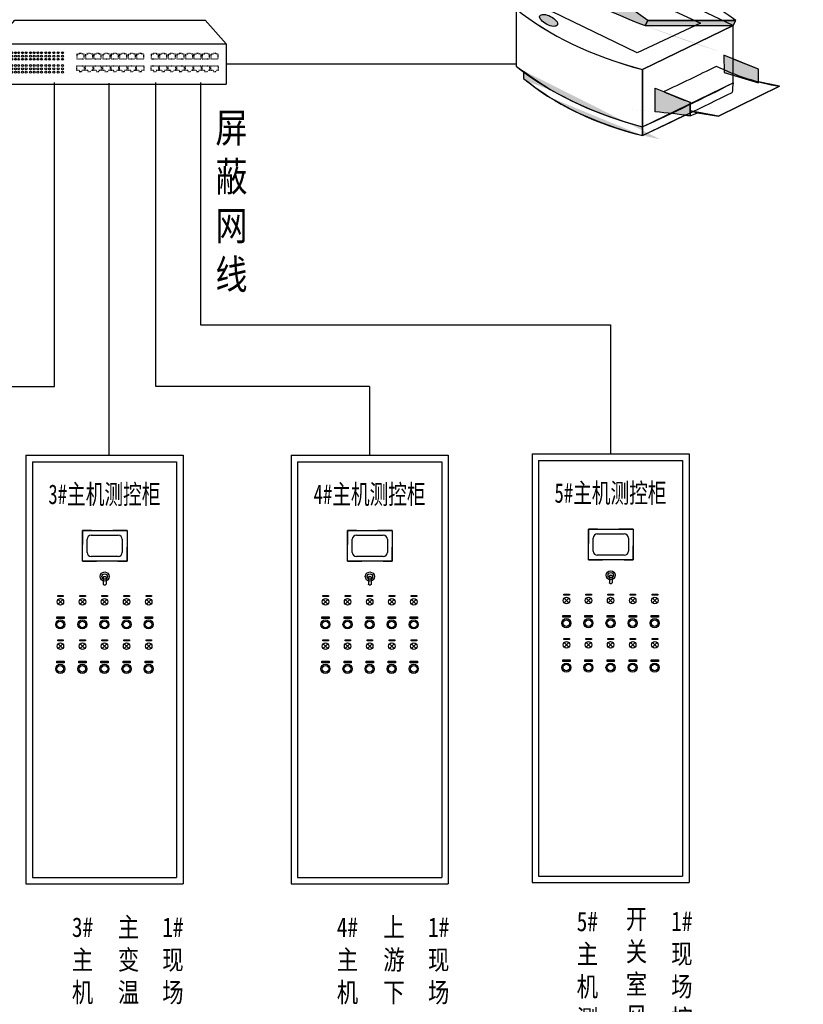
# Model space of a CAD drawing. Header units: millimetres. Extents: x 99955 to 321880, y 78800 to 170196.
# Tile 13 of 26: x 218463 to 225069, y 107946 to 116249. Entities that reach past the tile are written whole.
import ezdxf
from ezdxf.enums import TextEntityAlignment as Align

# ---------------------------------------------------------------- set-up
doc = ezdxf.new("R2010")
doc.units = ezdxf.units.MM
for name, pattern in [('ACAD_ISO03W100', [30, 12, -18]), ('CONTINOUS', [0]), ('DASH', [0.35, 0.25, -0.1])]:
    doc.linetypes.add(name, pattern=pattern)
doc.layers.add('DQ', color=3, linetype='Continuous', lineweight=13)
doc.layers.add('DRAWING', color=7, linetype='Continuous')
doc.layers.add('付', color=7, linetype='Continuous')
doc.styles.add('宋体', font='txt', dxfattribs={"width": 0.8, "height": 3.5})

# ---------------------------------------------------------------- blocks, each defined once
blk = doc.blocks.new('DVR')
at = {"color": 1, "linetype": 'ACAD_ISO03W100'}
for p, q in [((2176350, -380960), (2176350, -381090)), ((2176415, -380960), (2176350, -380960)), ((2176350, -381090), (2176555, -381090)), ((2176415, -380960), (2176415, -380928)), ((2176415, -380928), (2176490, -380928)), ((2176490, -380928), (2176490, -380960)), ((2176555, -380960), (2176490, -380960)), ((2176555, -381090), (2176555, -380960)), ((2176588, -380960), (2176588, -381090)), ((2176652, -380960), (2176588, -380960)), ((2176588, -381090), (2176793, -381090)), ((2176652, -380960), (2176652, -380928)), ((2176652, -380928), (2176728, -380928)), ((2176728, -380928), (2176728, -380960)), ((2176793, -380960), (2176728, -380960)), ((2176793, -381090), (2176793, -380960)), ((2176825, -380960), (2176825, -381090)), ((2176890, -380960), (2176825, -380960)), ((2176825, -381090), (2177030, -381090)), ((2176890, -380960), (2176890, -380928)), ((2176890, -380928), (2176966, -380928)), ((2176966, -380928), (2176966, -380960)), ((2177030, -380960), (2176966, -380960)), ((2177030, -381090), (2177030, -380960)), ((2177074, -380960), (2177074, -381090)), ((2177138, -380960), (2177074, -380960)), ((2177074, -381090), (2177279, -381090)), ((2177138, -380960), (2177138, -380928)), ((2177138, -380928), (2177214, -380928)), ((2177214, -380928), (2177214, -380960)), ((2177279, -380960), (2177214, -380960)), ((2177279, -381090), (2177279, -380960)), ((2177311, -380960), (2177311, -381090)), ((2177376, -380960), (2177311, -380960)), ((2177311, -381090), (2177516, -381090)), ((2177376, -380960), (2177376, -380928)), ((2177376, -380928), (2177452, -380928)), ((2177452, -380928), (2177452, -380960)), ((2177516, -380960), (2177452, -380960)), ((2177516, -381090), (2177516, -380960)), ((2177549, -380960), (2177549, -381090)), ((2177614, -380960), (2177549, -380960)), ((2177549, -381090), (2177754, -381090)), ((2177614, -380960), (2177614, -380928)), ((2177614, -380928), (2177689, -380928)), ((2177689, -380928), (2177689, -380960)), ((2177754, -380960), (2177689, -380960)), ((2177754, -381090), (2177754, -380960)), ((2177786, -380960), (2177786, -381090)), ((2177851, -380960), (2177786, -380960)), ((2177786, -381090), (2177992, -381090)), ((2177851, -380960), (2177851, -380928)), ((2177851, -380928), (2177927, -380928)), ((2177927, -380928), (2177927, -380960)), ((2177992, -380960), (2177927, -380960)), ((2177992, -381090), (2177992, -380960)), ((2178024, -380960), (2178024, -381090)), ((2178089, -380960), (2178024, -380960)), ((2178024, -381090), (2178229, -381090)), ((2178089, -380960), (2178089, -380928)), ((2178089, -380928), (2178164, -380928)), ((2178164, -380928), (2178164, -380960)), ((2178229, -380960), (2178164, -380960)), ((2178229, -381090), (2178229, -380960)), ((2178435, -380960), (2178435, -381090)), ((2178500, -380960), (2178435, -380960)), ((2178435, -381090), (2178640, -381090)), ((2178500, -380960), (2178500, -380928)), ((2178500, -380928), (2178575, -380928)), ((2178575, -380928), (2178575, -380960)), ((2178640, -380960), (2178575, -380960)), ((2178640, -381090), (2178640, -380960)), ((2178673, -380960), (2178673, -381090)), ((2178737, -380960), (2178673, -380960)), ((2178673, -381090), (2178878, -381090)), ((2178737, -380960), (2178737, -380928)), ((2178737, -380928), (2178813, -380928)), ((2178813, -380928), (2178813, -380960)), ((2178878, -380960), (2178813, -380960)), ((2178878, -381090), (2178878, -380960)), ((2178910, -380960), (2178910, -381090)), ((2178975, -380960), (2178910, -380960)), ((2178910, -381090), (2179115, -381090)), ((2178975, -380960), (2178975, -380928)), ((2178975, -380928), (2179051, -380928)), ((2179051, -380928), (2179051, -380960)), ((2179115, -380960), (2179051, -380960)), ((2179115, -381090), (2179115, -380960)), ((2179159, -380960), (2179159, -381090)), ((2179223, -380960), (2179159, -380960)), ((2179159, -381090), (2179364, -381090)), ((2179223, -380960), (2179223, -380928)), ((2179223, -380928), (2179299, -380928)), ((2179299, -380928), (2179299, -380960)), ((2179364, -380960), (2179299, -380960)), ((2179364, -381090), (2179364, -380960)), ((2179396, -380960), (2179396, -381090)), ((2179461, -380960), (2179396, -380960)), ((2179396, -381090), (2179601, -381090)), ((2179461, -380960), (2179461, -380928)), ((2179461, -380928), (2179537, -380928)), ((2179537, -380928), (2179537, -380960)), ((2179601, -380960), (2179537, -380960)), ((2179601, -381090), (2179601, -380960)), ((2179634, -380960), (2179634, -381090)), ((2179699, -380960), (2179634, -380960)), ((2179634, -381090), (2179839, -381090)), ((2179699, -380960), (2179699, -380928)), ((2179699, -380928), (2179774, -380928)), ((2179774, -380928), (2179774, -380960)), ((2179839, -380960), (2179774, -380960)), ((2179839, -381090), (2179839, -380960)), ((2179871, -380960), (2179871, -381090)), ((2179936, -380960), (2179871, -380960)), ((2179871, -381090), (2180077, -381090)), ((2179936, -380960), (2179936, -380928)), ((2179936, -380928), (2180012, -380928)), ((2180012, -380928), (2180012, -380960)), ((2180077, -380960), (2180012, -380960)), ((2180077, -381090), (2180077, -380960)), ((2180109, -380960), (2180109, -381090)), ((2180174, -380960), (2180109, -380960)), ((2180109, -381090), (2180314, -381090)), ((2180174, -380960), (2180174, -380928)), ((2180174, -380928), (2180249, -380928)), ((2180249, -380928), (2180249, -380960)), ((2180314, -380960), (2180249, -380960)), ((2180314, -381090), (2180314, -380960)), ((2176350, -381416), (2176350, -381286)), ((2176350, -381286), (2176555, -381286)), ((2176415, -381416), (2176350, -381416)), ((2176415, -381416), (2176415, -381448)), ((2176555, -381416), (2176490, -381416)), ((2176490, -381448), (2176490, -381416)), ((2176555, -381286), (2176555, -381416)), ((2176588, -381416), (2176588, -381286)), ((2176588, -381286), (2176793, -381286)), ((2176652, -381416), (2176588, -381416)), ((2176652, -381416), (2176652, -381448)), ((2176793, -381416), (2176728, -381416)), ((2176728, -381448), (2176728, -381416)), ((2176793, -381286), (2176793, -381416)), ((2176825, -381416), (2176825, -381286)), ((2176825, -381286), (2177030, -381286)), ((2176890, -381416), (2176825, -381416)), ((2176890, -381416), (2176890, -381448)), ((2177030, -381416), (2176966, -381416)), ((2176966, -381448), (2176966, -381416)), ((2177030, -381286), (2177030, -381416)), ((2177074, -381416), (2177074, -381286)), ((2177074, -381286), (2177279, -381286)), ((2177138, -381416), (2177074, -381416)), ((2177138, -381416), (2177138, -381448)), ((2177279, -381416), (2177214, -381416)), ((2177214, -381448), (2177214, -381416)), ((2177279, -381286), (2177279, -381416)), ((2177311, -381416), (2177311, -381286)), ((2177311, -381286), (2177516, -381286)), ((2177376, -381416), (2177311, -381416)), ((2177376, -381416), (2177376, -381448)), ((2177516, -381416), (2177452, -381416)), ((2177452, -381448), (2177452, -381416)), ((2177516, -381286), (2177516, -381416)), ((2177549, -381416), (2177549, -381286)), ((2177549, -381286), (2177754, -381286)), ((2177614, -381416), (2177549, -381416)), ((2177614, -381416), (2177614, -381448)), ((2177754, -381416), (2177689, -381416)), ((2177689, -381448), (2177689, -381416)), ((2177754, -381286), (2177754, -381416)), ((2177786, -381416), (2177786, -381286)), ((2177786, -381286), (2177992, -381286)), ((2177851, -381416), (2177786, -381416)), ((2177851, -381416), (2177851, -381448)), ((2177992, -381416), (2177927, -381416)), ((2177927, -381448), (2177927, -381416)), ((2177992, -381286), (2177992, -381416)), ((2178024, -381416), (2178024, -381286)), ((2178024, -381286), (2178229, -381286)), ((2178089, -381416), (2178024, -381416)), ((2178089, -381416), (2178089, -381448)), ((2178229, -381416), (2178164, -381416)), ((2178164, -381448), (2178164, -381416)), ((2178229, -381286), (2178229, -381416)), ((2178435, -381416), (2178435, -381286)), ((2178435, -381286), (2178640, -381286)), ((2178500, -381416), (2178435, -381416)), ((2178500, -381416), (2178500, -381448)), ((2178640, -381416), (2178575, -381416)), ((2178575, -381448), (2178575, -381416)), ((2178640, -381286), (2178640, -381416)), ((2178673, -381416), (2178673, -381286)), ((2178673, -381286), (2178878, -381286)), ((2178737, -381416), (2178673, -381416)), ((2178737, -381416), (2178737, -381448)), ((2178878, -381416), (2178813, -381416)), ((2178813, -381448), (2178813, -381416)), ((2178878, -381286), (2178878, -381416)), ((2178910, -381416), (2178910, -381286)), ((2178910, -381286), (2179115, -381286)), ((2178975, -381416), (2178910, -381416)), ((2178975, -381416), (2178975, -381448)), ((2179115, -381416), (2179051, -381416)), ((2179051, -381448), (2179051, -381416)), ((2179115, -381286), (2179115, -381416)), ((2179159, -381416), (2179159, -381286)), ((2179159, -381286), (2179364, -381286)), ((2179223, -381416), (2179159, -381416)), ((2179223, -381416), (2179223, -381448)), ((2179364, -381416), (2179299, -381416)), ((2179299, -381448), (2179299, -381416)), ((2179364, -381286), (2179364, -381416)), ((2179396, -381416), (2179396, -381286)), ((2179396, -381286), (2179601, -381286)), ((2179461, -381416), (2179396, -381416)), ((2179461, -381416), (2179461, -381448)), ((2179601, -381416), (2179537, -381416)), ((2179537, -381448), (2179537, -381416)), ((2179601, -381286), (2179601, -381416)), ((2179634, -381416), (2179634, -381286)), ((2179634, -381286), (2179839, -381286)), ((2179699, -381416), (2179634, -381416)), ((2179699, -381416), (2179699, -381448)), ((2179839, -381416), (2179774, -381416)), ((2179774, -381448), (2179774, -381416)), ((2179839, -381286), (2179839, -381416)), ((2179871, -381416), (2179871, -381286)), ((2179871, -381286), (2180077, -381286)), ((2179936, -381416), (2179871, -381416)), ((2179936, -381416), (2179936, -381448)), ((2180077, -381416), (2180012, -381416)), ((2180012, -381448), (2180012, -381416)), ((2180077, -381286), (2180077, -381416)), ((2180109, -381416), (2180109, -381286)), ((2180109, -381286), (2180314, -381286)), ((2180174, -381416), (2180109, -381416)), ((2180174, -381416), (2180174, -381448)), ((2180314, -381416), (2180249, -381416)), ((2180249, -381448), (2180249, -381416)), ((2180314, -381286), (2180314, -381416)), ((2176415, -381448), (2176490, -381448)), ((2176652, -381448), (2176728, -381448)), ((2176890, -381448), (2176966, -381448)), ((2177138, -381448), (2177214, -381448)), ((2177376, -381448), (2177452, -381448)), ((2177614, -381448), (2177689, -381448)), ((2177851, -381448), (2177927, -381448)), ((2178089, -381448), (2178164, -381448)), ((2178500, -381448), (2178575, -381448)), ((2178737, -381448), (2178813, -381448)), ((2178975, -381448), (2179051, -381448)), ((2179223, -381448), (2179299, -381448)), ((2179461, -381448), (2179537, -381448)), ((2179699, -381448), (2179774, -381448)), ((2179936, -381448), (2180012, -381448)), ((2180174, -381448), (2180249, -381448))]:
    blk.add_line(p, q, dxfattribs=at)
for centre in [(2174309, -381012), (2174309, -381102), (2174414, -381012), (2174414, -381102), (2174519, -381012), (2174519, -381102), (2174624, -381012), (2174624, -381102), (2174714, -381012), (2174714, -381102), (2174819, -381012), (2174819, -381102), (2174924, -381012), (2174924, -381102), (2175044, -381012), (2175044, -381102), (2175149, -381012), (2175149, -381102), (2175254, -381012), (2175254, -381102), (2175359, -381012), (2175359, -381102), (2175479, -381012), (2175479, -381102), (2175584, -381012), (2175584, -381102), (2175704, -381012), (2175704, -381102), (2175824, -381012), (2175824, -381102), (2175944, -381012), (2175944, -381102), (2174309, -381372), (2174414, -381372), (2174519, -381372), (2174624, -381372), (2174714, -381372), (2174819, -381372), (2174924, -381372), (2175044, -381372), (2175149, -381372), (2175254, -381372), (2175359, -381372), (2175479, -381372), (2175584, -381372), (2175704, -381372), (2175824, -381372), (2175944, -381372), (2174309, -381462), (2174414, -381462), (2174519, -381462), (2174624, -381462), (2174714, -381462), (2174819, -381462), (2174924, -381462), (2175044, -381462), (2175149, -381462), (2175254, -381462), (2175359, -381462), (2175479, -381462), (2175584, -381462), (2175704, -381462), (2175824, -381462), (2175944, -381462)]:
    blk.add_circle(centre, 26.1)
at = {"layer": 'DRAWING'}
for p, q in [((2174021, -380670), (2174607, -380006)), ((2174607, -380006), (2179948, -380006)), ((2180542, -380670), (2179948, -380006)), ((2174021, -380670), (2180542, -380670)), ((2174021, -380670), (2174021, -381796)), ((2180542, -380670), (2180542, -381796)), ((2174021, -381796), (2180542, -381796))]:
    blk.add_line(p, q, dxfattribs=at)
for centre in [(2174309, -380917), (2174414, -380917), (2174519, -380917), (2174624, -380917), (2174714, -380917), (2174819, -380917), (2174924, -380917), (2175044, -380917), (2175149, -380917), (2175254, -380917), (2175359, -380917), (2175479, -380917), (2175584, -380917), (2175704, -380917), (2175824, -380917), (2175944, -380917), (2174309, -381277), (2174414, -381277), (2174519, -381277), (2174624, -381277), (2174714, -381277), (2174819, -381277), (2174924, -381277), (2175044, -381277), (2175149, -381277), (2175254, -381277), (2175359, -381277), (2175479, -381277), (2175584, -381277), (2175704, -381277), (2175824, -381277), (2175944, -381277)]:
    blk.add_circle(centre, 26.1, dxfattribs=at)
blk = doc.blocks.new('打印机')
h = blk.add_hatch(color=254)
edge = h.paths.add_edge_path()
edge.add_ellipse((387815, -128277), major_axis=(21889, -204), ratio=0.768831, start_angle=-126.3152, end_angle=-116.3835)
edge.add_line((377947, -143262), (378015, -143128))
edge.add_ellipse((371758, -148120), major_axis=(9048, -120), ratio=0.76891, start_angle=46.8361, end_angle=70.9866)
edge.add_line((374792, -141582), (374725, -141716))
h = blk.add_hatch(color=7)
edge = h.paths.add_edge_path()
edge.add_ellipse((375487, -143128), major_axis=(-223, 116), ratio=0.443085, start_angle=0, end_angle=360)
blk.add_hatch(color=253).paths.add_polyline_path([(377947, -143262), (380190, -143262), (380257, -143128), (378015, -143128)])
h = blk.add_hatch(color=254)
edge = h.paths.add_edge_path()
edge.add_line((378203, -144853), (379089, -145211))
edge.add_line((379089, -145211), (379089, -145559))
edge.add_ellipse((375097, -163524), major_axis=(-23692, -157), ratio=0.768792, start_angle=-99.9925, end_angle=-97.8251)
edge.add_line((378203, -145458), (378203, -144853))
h.paths.add_polyline_path([(380834, -144718), (380834, -144371), (379948, -144013), (379959, -144457)])
h = blk.add_hatch(color=254)
edge = h.paths.add_edge_path()
edge.add_ellipse((380284, -140142), major_axis=(7794, -27), ratio=0.768762, start_angle=-134.094, end_angle=-107.8129)
edge.add_line((377880, -145839), (377880, -146063))
edge.add_ellipse((379943, -140920), major_axis=(7003, -19), ratio=0.768758, start_angle=-136.5865, end_angle=-107.0134, ccw=False)
edge.add_ellipse((383245, -144539), major_axis=(8400, -55), ratio=0.768791, start_angle=-180.5059, end_angle=-178.9156, ccw=False)
at = {"color": 7, "linetype": 'Continuous'}
for p, q in [((376967, -141716), (374658, -142836)), ((374792, -141582), (374725, -141716)), ((374725, -141716), (375786, -142299)), ((377034, -141582), (374776, -141582)), ((377034, -141582), (374792, -141582)), ((380190, -143262), (376967, -141716)), ((375786, -142299), (374658, -142836)), ((374658, -142836), (374658, -144293)), ((374658, -142836), (374658, -144293)), ((377880, -144382), (380190, -143262)), ((377947, -143262), (378015, -143128)), ((378015, -143128), (380257, -143128)), ((380190, -143262), (380257, -143128)), ((380190, -144113), (380190, -143262)), ((380834, -144371), (380190, -144113)), ((374658, -144293), (374846, -144427)), ((374846, -144427), (374846, -144606)), ((377880, -145839), (377880, -144382)), ((380834, -144696), (380834, -144371)), ((381371, -144808), (380834, -144696)), ((378203, -145458), (378203, -144853)), ((378203, -144853), (379089, -145211)), ((379814, -145570), (381371, -144808)), ((381371, -144808), (379814, -145570)), ((379089, -145435), (379089, -145211)), ((379089, -145211), (379089, -145559)), ((379089, -145559), (379089, -145346)), ((379089, -145435), (379277, -145480)), ((379089, -145559), (379277, -145480)), ((379277, -145480), (379814, -145570)), ((377880, -146063), (378954, -145547)), ((378954, -145547), (379089, -145559)), ((377880, -146063), (377880, -145839)), ((377880, -145839), (377880, -146063))]:
    blk.add_line(p, q, dxfattribs=at)
for points in [[(379357, -143195), (377746, -143957), (375571, -142904), (377128, -142164)], [(377880, -144382), (377880, -145839), (380190, -144718), (380190, -143262)], [(377947, -143262), (380190, -143262), (380257, -143128), (378015, -143128)], [(380834, -144718), (380834, -144371), (379948, -144013), (379959, -144457)]]:
    blk.add_lwpolyline(points, close=True, dxfattribs=at)
for centre, major_axis, ratio, start_param, end_param in [((375243, -141803), (526, -34), 0.769562, 2.647962, 3.009137), ((387815, -128277), (21889, -204), 0.768831, -2.204616, -2.031275), ((371732, -148171), (9113, -117), 0.768902, 0.820055, 1.240082), ((371758, -148120), (9048, -120), 0.76891, 0.817445, 1.23895), ((373534, -148779), (9964, -145), 0.773529, 0.84168, 1.223196), ((373368, -148895), (10213, -112), 0.76886, 0.838981, 1.212034), ((380323, -140759), (7060, -585), 0.564447, -2.453856, -1.876929), ((380311, -140764), (7047, -592), 0.564507, -2.452673, -1.875099), ((380640, -141490), (7620, -262), 0.619911, -2.452023, -1.920027), ((383245, -144539), (8400, -55), 0.768791, -3.150422, -3.122666), ((380284, -140142), (7794, -27), 0.768762, -2.340382, -1.88169), ((361761, -123230), (-32914, -610), 0.769063, 2.087088, 2.135068), ((382456, -141090), (-4951, -46), 0.768832, 0.987627, 1.342563), ((380232, -142731), (6537, -362), 0.559396, -2.50744, -1.907668), ((379943, -140920), (7003, -19), 0.768758, -2.383885, -1.867736), ((354284, -114934), (-46731, -542), 0.768874, 2.091162, 2.149433), ((386320, -145357), (6164, -292), 0.770794, 3.06832, 3.120411), ((306867, -56360), (-136904, -1394), 0.768846, 2.108287, 2.127904), ((381817, -140545), (6660, -21), 0.768761, -2.104166, -1.990525), ((375097, -163524), (-23692, -157), 0.768792, -1.745199, -1.70737), ((368696, -208728), (89783, -17979), 0.700263, 1.587173, 1.595227)]:
    blk.add_ellipse(centre, major_axis=major_axis, ratio=ratio, start_param=start_param, end_param=end_param, dxfattribs=at)
blk.add_ellipse((375487, -143128), major_axis=(-223, 116), ratio=0.443085, dxfattribs=at)

msp = doc.modelspace()

# ---------------------------------------------------------------- linework, layer by layer
at = {"color": 0}
for p, q in [((218757.8, 113155.5), (218757.8, 115719.3)), ((219609.7, 113155.5), (219609.7, 115719.3)), ((217082.2, 113155.5), (218757.8, 113155.5)), ((221413.3, 113155.5), (219609.7, 113155.5))]:
    msp.add_line(p, q, dxfattribs=at)
at = {"color": 7, "linetype": 'Continuous'}
for p, q in [((218515.9, 112576.3), (219840.2, 112576.3)), ((218570.6, 112521.6), (219785.5, 112521.6)), ((220751.2, 112576.3), (222075.5, 112576.3)), ((220805.9, 112521.6), (222020.8, 112521.6)), ((222782, 112587), (224106.2, 112587.1)), ((222836.6, 112532.4), (224051.6, 112532.4))]:
    msp.add_line(p, q, dxfattribs=at)
at = {"color": 7}
for p, q in [((218515.9, 112576.3), (218515.9, 112428)), ((218570.6, 112521.6), (218570.6, 112428)), ((219785.5, 112521.6), (219785.5, 109016.7)), ((219840.2, 112576.3), (219841.2, 108962)), ((220751.2, 112576.3), (220751.2, 112428)), ((220805.9, 112521.6), (220805.9, 112428)), ((222020.8, 112521.6), (222020.8, 109016.7)), ((222075.5, 112576.3), (222076.4, 108962)), ((222782, 112587), (222782, 112438.8)), ((222836.6, 112532.4), (222836.6, 112438.8)), ((224051.6, 112532.4), (224051.6, 109027.5)), ((224106.2, 112587), (224107.2, 108972.8)), ((222782, 112438.8), (222782, 108972.8)), ((222836.6, 112438.8), (222836.6, 109027.5)), ((218515.9, 112428), (218515.9, 108962)), ((218570.6, 112428), (218570.6, 109016.7)), ((220751.2, 112428), (220751.2, 108962)), ((220805.9, 112428), (220805.9, 109016.7)), ((218570.6, 111641.6), (218570.6, 111255.8)), ((220805.9, 111641.6), (220805.9, 111255.8)), ((222836.6, 111652.4), (222836.6, 111266.6)), ((222836.6, 109027.5), (224051.6, 109027.5)), ((218515.9, 108962), (219841.2, 108962)), ((218570.6, 109016.7), (219785.5, 109016.7)), ((220751.2, 108962), (222076.4, 108962)), ((220805.9, 109016.7), (222020.8, 109016.7)), ((222782, 108972.8), (224107.2, 108972.8))]:
    msp.add_line(p, q, dxfattribs=at)
for p, q in [((218991.4, 111942.3), (219367.9, 111942.3)), ((218991.4, 111682.4), (218991.4, 111942.3)), ((219367.9, 111942.3), (219367.9, 111682.4)), ((221226.6, 111942.3), (221603.1, 111942.3)), ((221226.6, 111682.4), (221226.6, 111942.3)), ((221603.1, 111942.3), (221603.1, 111682.4)), ((223257.4, 111953.1), (223633.9, 111953.1)), ((223257.4, 111693.2), (223257.4, 111953.1)), ((223633.9, 111953.1), (223633.9, 111693.2)), ((219031.2, 111757.3), (219031.2, 111867.4)), ((219066.4, 111902.6), (219293, 111902.6)), ((219328.1, 111867.4), (219328.1, 111757.3)), ((221266.4, 111757.3), (221266.4, 111867.4)), ((221301.6, 111902.6), (221528.2, 111902.6)), ((221563.4, 111867.4), (221563.4, 111757.3)), ((223297.2, 111768.1), (223297.2, 111878.2)), ((223332.4, 111913.3), (223559, 111913.3)), ((223594.2, 111878.2), (223594.2, 111768.1)), ((219367.9, 111682.4), (218991.4, 111682.4)), ((219293, 111722.2), (219066.4, 111722.2)), ((221603.1, 111682.4), (221226.6, 111682.4)), ((221528.2, 111722.2), (221301.6, 111722.2)), ((223633.9, 111693.2), (223257.4, 111693.2)), ((223559, 111732.9), (223332.4, 111732.9)), ((219167.9, 111548.1), (219167.9, 111490)), ((219173.5, 111553.7), (219185.8, 111553.7)), ((219191.4, 111548.1), (219191.4, 111490)), ((221403.2, 111548.1), (221403.2, 111490)), ((221408.7, 111553.7), (221421, 111553.7)), ((221426.6, 111548.1), (221426.6, 111490)), ((223434, 111558.9), (223434, 111500.8)), ((223439.5, 111564.5), (223451.8, 111564.5)), ((223457.4, 111558.9), (223457.4, 111500.8)), ((219173.5, 111484.4), (219185.8, 111484.4)), ((221408.7, 111484.4), (221421, 111484.4)), ((223439.5, 111495.2), (223451.8, 111495.2)), ((218784.1, 111393.6), (218830.6, 111393.6)), ((218784.1, 111384.7), (218784.1, 111393.6)), ((218830.6, 111384.7), (218784.1, 111384.7)), ((218786.8, 111321.5), (218825.8, 111360.5)), ((218825.8, 111321.5), (218786.8, 111360.5)), ((218830.6, 111393.6), (218830.6, 111384.7)), ((218970.3, 111393.6), (219016.8, 111393.6)), ((218970.3, 111384.7), (218970.3, 111393.6)), ((219016.8, 111384.7), (218970.3, 111384.7)), ((219011.9, 111321.5), (218973, 111360.5)), ((218973, 111321.5), (219011.9, 111360.5)), ((219016.8, 111393.6), (219016.8, 111384.7)), ((219156.4, 111393.6), (219202.9, 111393.6)), ((219156.4, 111384.7), (219156.4, 111393.6)), ((219202.9, 111384.7), (219156.4, 111384.7)), ((219198.1, 111321.5), (219159.1, 111360.5)), ((219159.1, 111321.5), (219198.1, 111360.5)), ((219202.9, 111393.6), (219202.9, 111384.7)), ((219342.5, 111393.6), (219389, 111393.6)), ((219342.5, 111384.7), (219342.5, 111393.6)), ((219389, 111384.7), (219342.5, 111384.7)), ((219384.2, 111321.5), (219345.2, 111360.5)), ((219345.2, 111321.5), (219384.2, 111360.5)), ((219389, 111393.6), (219389, 111384.7)), ((219528.7, 111393.6), (219575.2, 111393.6)), ((219528.7, 111384.7), (219528.7, 111393.6)), ((219575.2, 111384.7), (219528.7, 111384.7)), ((219570.3, 111321.5), (219531.4, 111360.5)), ((219531.4, 111321.5), (219570.3, 111360.5)), ((219575.2, 111393.6), (219575.2, 111384.7)), ((221019.4, 111393.6), (221065.9, 111393.6)), ((221019.4, 111384.7), (221019.4, 111393.6)), ((221065.9, 111384.7), (221019.4, 111384.7)), ((221022.1, 111321.5), (221061, 111360.5)), ((221061, 111321.5), (221022.1, 111360.5)), ((221065.9, 111393.6), (221065.9, 111384.7)), ((221205.5, 111393.6), (221252, 111393.6)), ((221205.5, 111384.7), (221205.5, 111393.6)), ((221252, 111384.7), (221205.5, 111384.7)), ((221247.1, 111321.5), (221208.2, 111360.5)), ((221208.2, 111321.5), (221247.1, 111360.5)), ((221252, 111393.6), (221252, 111384.7)), ((221391.6, 111393.6), (221438.1, 111393.6)), ((221391.6, 111384.7), (221391.6, 111393.6)), ((221438.1, 111384.7), (221391.6, 111384.7)), ((221433.3, 111321.5), (221394.3, 111360.5)), ((221394.3, 111321.5), (221433.3, 111360.5)), ((221438.1, 111393.6), (221438.1, 111384.7)), ((221577.8, 111393.6), (221624.3, 111393.6)), ((221577.8, 111384.7), (221577.8, 111393.6)), ((221624.3, 111384.7), (221577.8, 111384.7)), ((221619.4, 111321.5), (221580.5, 111360.5)), ((221580.5, 111321.5), (221619.4, 111360.5)), ((221624.3, 111393.6), (221624.3, 111384.7)), ((221763.9, 111393.6), (221810.4, 111393.6)), ((221763.9, 111384.7), (221763.9, 111393.6)), ((221810.4, 111384.7), (221763.9, 111384.7)), ((221805.5, 111321.5), (221766.6, 111360.5)), ((221766.6, 111321.5), (221805.5, 111360.5)), ((221810.4, 111393.6), (221810.4, 111384.7)), ((223050.2, 111404.3), (223096.7, 111404.3)), ((223050.2, 111395.5), (223050.2, 111404.3)), ((223096.7, 111395.5), (223050.2, 111395.5)), ((223052.9, 111332.3), (223091.8, 111371.2)), ((223091.8, 111332.3), (223052.9, 111371.2)), ((223096.7, 111404.3), (223096.7, 111395.5)), ((223236.3, 111404.3), (223282.8, 111404.3)), ((223236.3, 111395.5), (223236.3, 111404.3)), ((223282.8, 111395.5), (223236.3, 111395.5)), ((223277.9, 111332.3), (223239, 111371.2)), ((223239, 111332.3), (223277.9, 111371.2)), ((223282.8, 111404.3), (223282.8, 111395.5)), ((223422.4, 111404.3), (223468.9, 111404.3)), ((223422.4, 111395.5), (223422.4, 111404.3)), ((223468.9, 111395.5), (223422.4, 111395.5)), ((223464.1, 111332.3), (223425.1, 111371.2)), ((223425.1, 111332.3), (223464.1, 111371.2)), ((223468.9, 111404.3), (223468.9, 111395.5)), ((223608.6, 111404.3), (223655.1, 111404.3)), ((223608.6, 111395.5), (223608.6, 111404.3)), ((223655.1, 111395.5), (223608.6, 111395.5)), ((223650.2, 111332.3), (223611.3, 111371.2)), ((223611.3, 111332.3), (223650.2, 111371.2)), ((223655.1, 111404.3), (223655.1, 111395.5)), ((223794.7, 111404.3), (223841.2, 111404.3)), ((223794.7, 111395.5), (223794.7, 111404.3)), ((223841.2, 111395.5), (223794.7, 111395.5)), ((223836.3, 111332.3), (223797.4, 111371.2)), ((223797.4, 111332.3), (223836.3, 111371.2)), ((223841.2, 111404.3), (223841.2, 111395.5)), ((218776, 111214.7), (218837.4, 111214.7)), ((218776, 111200.9), (218776, 111214.7)), ((218837.4, 111200.9), (218776, 111200.9)), ((218837.4, 111214.7), (218837.4, 111200.9)), ((218962.1, 111214.7), (219023.5, 111214.7)), ((218962.1, 111200.9), (218962.1, 111214.7)), ((219023.5, 111200.9), (218962.1, 111200.9)), ((219023.5, 111214.7), (219023.5, 111200.9)), ((219148.2, 111214.7), (219209.7, 111214.7)), ((219148.2, 111200.9), (219148.2, 111214.7)), ((219209.7, 111200.9), (219148.2, 111200.9)), ((219209.7, 111214.7), (219209.7, 111200.9)), ((219334.4, 111214.7), (219395.8, 111214.7)), ((219334.4, 111200.9), (219334.4, 111214.7)), ((219395.8, 111200.9), (219334.4, 111200.9)), ((219395.8, 111214.7), (219395.8, 111200.9)), ((219520.5, 111214.7), (219581.9, 111214.7)), ((219520.5, 111200.9), (219520.5, 111214.7)), ((219581.9, 111200.9), (219520.5, 111200.9)), ((219581.9, 111214.7), (219581.9, 111200.9)), ((221011.2, 111214.7), (221072.6, 111214.7)), ((221011.2, 111200.9), (221011.2, 111214.7)), ((221072.6, 111200.9), (221011.2, 111200.9)), ((221072.6, 111214.7), (221072.6, 111200.9)), ((221197.3, 111214.7), (221258.7, 111214.7)), ((221197.3, 111200.9), (221197.3, 111214.7)), ((221258.7, 111200.9), (221197.3, 111200.9)), ((221258.7, 111214.7), (221258.7, 111200.9)), ((221383.4, 111214.7), (221444.9, 111214.7)), ((221383.4, 111200.9), (221383.4, 111214.7)), ((221444.9, 111200.9), (221383.4, 111200.9)), ((221444.9, 111214.7), (221444.9, 111200.9)), ((221569.6, 111214.7), (221631, 111214.7)), ((221569.6, 111200.9), (221569.6, 111214.7)), ((221631, 111200.9), (221569.6, 111200.9)), ((221631, 111214.7), (221631, 111200.9)), ((221755.7, 111214.7), (221817.1, 111214.7)), ((221755.7, 111200.9), (221755.7, 111214.7)), ((221817.1, 111200.9), (221755.7, 111200.9)), ((221817.1, 111214.7), (221817.1, 111200.9)), ((223042, 111225.4), (223103.4, 111225.4)), ((223042, 111211.7), (223042, 111225.4)), ((223103.4, 111211.7), (223042, 111211.7)), ((223103.4, 111225.4), (223103.4, 111211.7)), ((223228.1, 111225.4), (223289.5, 111225.4)), ((223228.1, 111211.7), (223228.1, 111225.4)), ((223289.5, 111211.7), (223228.1, 111211.7)), ((223289.5, 111225.4), (223289.5, 111211.7)), ((223414.2, 111225.4), (223475.7, 111225.4)), ((223414.2, 111211.7), (223414.2, 111225.4)), ((223475.7, 111211.7), (223414.2, 111211.7)), ((223475.7, 111225.4), (223475.7, 111211.7)), ((223600.4, 111225.4), (223661.8, 111225.4)), ((223600.4, 111211.7), (223600.4, 111225.4)), ((223661.8, 111211.7), (223600.4, 111211.7)), ((223661.8, 111225.4), (223661.8, 111211.7)), ((223786.5, 111225.4), (223847.9, 111225.4)), ((223786.5, 111211.7), (223786.5, 111225.4)), ((223847.9, 111211.7), (223786.5, 111211.7)), ((223847.9, 111225.4), (223847.9, 111211.7)), ((218784.1, 111019.2), (218830.6, 111019.2)), ((218784.1, 111010.3), (218784.1, 111019.2)), ((218830.6, 111019.2), (218830.6, 111010.3)), ((218970.3, 111019.2), (219016.8, 111019.2)), ((218970.3, 111010.3), (218970.3, 111019.2)), ((219016.8, 111019.2), (219016.8, 111010.3)), ((219156.4, 111019.2), (219202.9, 111019.2)), ((219156.4, 111010.3), (219156.4, 111019.2)), ((219202.9, 111019.2), (219202.9, 111010.3)), ((219342.5, 111019.2), (219389, 111019.2)), ((219342.5, 111010.3), (219342.5, 111019.2)), ((219389, 111019.2), (219389, 111010.3)), ((219528.7, 111019.2), (219575.2, 111019.2)), ((219528.7, 111010.3), (219528.7, 111019.2)), ((219575.2, 111019.2), (219575.2, 111010.3)), ((221019.4, 111019.2), (221065.9, 111019.2)), ((221019.4, 111010.3), (221019.4, 111019.2)), ((221065.9, 111019.2), (221065.9, 111010.3)), ((221205.5, 111019.2), (221252, 111019.2)), ((221205.5, 111010.3), (221205.5, 111019.2)), ((221252, 111019.2), (221252, 111010.3)), ((221391.6, 111019.2), (221438.1, 111019.2)), ((221391.6, 111010.3), (221391.6, 111019.2)), ((221438.1, 111019.2), (221438.1, 111010.3)), ((221577.8, 111019.2), (221624.3, 111019.2)), ((221577.8, 111010.3), (221577.8, 111019.2)), ((221624.3, 111019.2), (221624.3, 111010.3)), ((221763.9, 111019.2), (221810.4, 111019.2)), ((221763.9, 111010.3), (221763.9, 111019.2)), ((221810.4, 111019.2), (221810.4, 111010.3)), ((223050.2, 111029.9), (223096.7, 111029.9)), ((223050.2, 111021.1), (223050.2, 111029.9)), ((223096.7, 111021.1), (223050.2, 111021.1)), ((223096.7, 111029.9), (223096.7, 111021.1)), ((223236.3, 111029.9), (223282.8, 111029.9)), ((223236.3, 111021.1), (223236.3, 111029.9)), ((223282.8, 111021.1), (223236.3, 111021.1)), ((223282.8, 111029.9), (223282.8, 111021.1)), ((223422.4, 111029.9), (223468.9, 111029.9)), ((223422.4, 111021.1), (223422.4, 111029.9)), ((223468.9, 111021.1), (223422.4, 111021.1)), ((223468.9, 111029.9), (223468.9, 111021.1)), ((223608.6, 111029.9), (223655.1, 111029.9)), ((223608.6, 111021.1), (223608.6, 111029.9)), ((223655.1, 111021.1), (223608.6, 111021.1)), ((223655.1, 111029.9), (223655.1, 111021.1)), ((223794.7, 111029.9), (223841.2, 111029.9)), ((223794.7, 111021.1), (223794.7, 111029.9)), ((223841.2, 111021.1), (223794.7, 111021.1)), ((223841.2, 111029.9), (223841.2, 111021.1)), ((218830.6, 111010.3), (218784.1, 111010.3)), ((218786.8, 110947.2), (218825.8, 110986.1)), ((218825.8, 110947.2), (218786.8, 110986.1)), ((219016.8, 111010.3), (218970.3, 111010.3)), ((219011.9, 110947.2), (218973, 110986.1)), ((218973, 110947.2), (219011.9, 110986.1)), ((219202.9, 111010.3), (219156.4, 111010.3)), ((219198.1, 110947.2), (219159.1, 110986.1)), ((219159.1, 110947.2), (219198.1, 110986.1)), ((219389, 111010.3), (219342.5, 111010.3)), ((219384.2, 110947.2), (219345.2, 110986.1)), ((219345.2, 110947.2), (219384.2, 110986.1)), ((219575.2, 111010.3), (219528.7, 111010.3)), ((219570.3, 110947.2), (219531.4, 110986.1)), ((219531.4, 110947.2), (219570.3, 110986.1)), ((221065.9, 111010.3), (221019.4, 111010.3)), ((221022.1, 110947.2), (221061, 110986.1)), ((221061, 110947.2), (221022.1, 110986.1)), ((221252, 111010.3), (221205.5, 111010.3)), ((221247.1, 110947.2), (221208.2, 110986.1)), ((221208.2, 110947.2), (221247.1, 110986.1)), ((221438.1, 111010.3), (221391.6, 111010.3)), ((221433.3, 110947.2), (221394.3, 110986.1)), ((221394.3, 110947.2), (221433.3, 110986.1)), ((221624.3, 111010.3), (221577.8, 111010.3)), ((221619.4, 110947.2), (221580.5, 110986.1)), ((221580.5, 110947.2), (221619.4, 110986.1)), ((221810.4, 111010.3), (221763.9, 111010.3)), ((221805.5, 110947.2), (221766.6, 110986.1)), ((221766.6, 110947.2), (221805.5, 110986.1)), ((223052.9, 110957.9), (223091.8, 110996.9)), ((223091.8, 110957.9), (223052.9, 110996.9)), ((223277.9, 110957.9), (223239, 110996.9)), ((223239, 110957.9), (223277.9, 110996.9)), ((223464.1, 110957.9), (223425.1, 110996.9)), ((223425.1, 110957.9), (223464.1, 110996.9)), ((223650.2, 110957.9), (223611.3, 110996.9)), ((223611.3, 110957.9), (223650.2, 110996.9)), ((223836.3, 110957.9), (223797.4, 110996.9)), ((223797.4, 110957.9), (223836.3, 110996.9)), ((223042, 110851), (223103.4, 110851)), ((223042, 110837.3), (223042, 110851)), ((223103.4, 110851), (223103.4, 110837.3)), ((223228.1, 110851), (223289.5, 110851)), ((223228.1, 110837.3), (223228.1, 110851)), ((223289.5, 110851), (223289.5, 110837.3)), ((223414.2, 110851), (223475.7, 110851)), ((223414.2, 110837.3), (223414.2, 110851)), ((223475.7, 110851), (223475.7, 110837.3)), ((223600.4, 110851), (223661.8, 110851)), ((223600.4, 110837.3), (223600.4, 110851)), ((223661.8, 110851), (223661.8, 110837.3)), ((223786.5, 110851), (223847.9, 110851)), ((223786.5, 110837.3), (223786.5, 110851)), ((223847.9, 110851), (223847.9, 110837.3)), ((218776, 110840.3), (218837.4, 110840.3)), ((218776, 110826.5), (218776, 110840.3)), ((218837.4, 110826.5), (218776, 110826.5)), ((218837.4, 110840.3), (218837.4, 110826.5)), ((218962.1, 110840.3), (219023.5, 110840.3)), ((218962.1, 110826.5), (218962.1, 110840.3)), ((219023.5, 110826.5), (218962.1, 110826.5)), ((219023.5, 110840.3), (219023.5, 110826.5)), ((219148.2, 110840.3), (219209.7, 110840.3)), ((219148.2, 110826.5), (219148.2, 110840.3)), ((219209.7, 110826.5), (219148.2, 110826.5)), ((219209.7, 110840.3), (219209.7, 110826.5)), ((219334.4, 110840.3), (219395.8, 110840.3)), ((219334.4, 110826.5), (219334.4, 110840.3)), ((219395.8, 110826.5), (219334.4, 110826.5)), ((219395.8, 110840.3), (219395.8, 110826.5)), ((219520.5, 110840.3), (219581.9, 110840.3)), ((219520.5, 110826.5), (219520.5, 110840.3)), ((219581.9, 110826.5), (219520.5, 110826.5)), ((219581.9, 110840.3), (219581.9, 110826.5)), ((221011.2, 110840.3), (221072.6, 110840.3)), ((221011.2, 110826.5), (221011.2, 110840.3)), ((221072.6, 110826.5), (221011.2, 110826.5)), ((221072.6, 110840.3), (221072.6, 110826.5)), ((221197.3, 110840.3), (221258.7, 110840.3)), ((221197.3, 110826.5), (221197.3, 110840.3)), ((221258.7, 110826.5), (221197.3, 110826.5)), ((221258.7, 110840.3), (221258.7, 110826.5)), ((221383.4, 110840.3), (221444.9, 110840.3)), ((221383.4, 110826.5), (221383.4, 110840.3)), ((221444.9, 110826.5), (221383.4, 110826.5)), ((221444.9, 110840.3), (221444.9, 110826.5)), ((221569.6, 110840.3), (221631, 110840.3)), ((221569.6, 110826.5), (221569.6, 110840.3)), ((221631, 110826.5), (221569.6, 110826.5)), ((221631, 110840.3), (221631, 110826.5)), ((221755.7, 110840.3), (221817.1, 110840.3)), ((221755.7, 110826.5), (221755.7, 110840.3)), ((221817.1, 110826.5), (221755.7, 110826.5)), ((221817.1, 110840.3), (221817.1, 110826.5)), ((223103.4, 110837.3), (223042, 110837.3)), ((223289.5, 110837.3), (223228.1, 110837.3)), ((223475.7, 110837.3), (223414.2, 110837.3)), ((223661.8, 110837.3), (223600.4, 110837.3)), ((223847.9, 110837.3), (223786.5, 110837.3))]:
    msp.add_line(p, q)
at = {"linetype": 'ACAD_ISO03W100', "ltscale": 10}
for p, q in [((219367.9, 111942.3), (218991.4, 111942.3)), ((218991.4, 111942.3), (218991.4, 111682.4)), ((219367.9, 111682.4), (219367.9, 111942.3)), ((221603.1, 111942.3), (221226.6, 111942.3)), ((221226.6, 111942.3), (221226.6, 111682.4)), ((221603.1, 111682.4), (221603.1, 111942.3)), ((223633.9, 111953.1), (223257.4, 111953.1)), ((223257.4, 111953.1), (223257.4, 111693.2)), ((223633.9, 111693.2), (223633.9, 111953.1)), ((218991.4, 111682.4), (219367.9, 111682.4)), ((221226.6, 111682.4), (221603.1, 111682.4)), ((223257.4, 111693.2), (223633.9, 111693.2))]:
    msp.add_line(p, q, dxfattribs=at)
for centre, major_axis, start_param, end_param in [((219066.4, 111867.4), (24.9, 24.9), 0.785398, 2.356194), ((219293, 111867.4), (24.9, 24.9), 5.497787, 7.068583), ((221301.6, 111867.4), (24.9, 24.9), 0.785398, 2.356194), ((221528.2, 111867.4), (24.9, 24.9), 5.497787, 7.068583), ((223332.4, 111878.2), (24.9, 24.9), 0.785398, 2.356194), ((223559, 111878.2), (24.9, 24.9), 5.497787, 7.068583), ((223332.4, 111768.1), (-24.9, 24.9), 0.785398, 2.356194), ((223559, 111768.1), (24.9, 24.9), 3.926991, 5.497787), ((219066.4, 111757.3), (-24.9, 24.9), 0.785398, 2.356194), ((219293, 111757.3), (24.9, 24.9), 3.926991, 5.497787), ((221301.6, 111757.3), (-24.9, 24.9), 0.785398, 2.356194), ((221528.2, 111757.3), (24.9, 24.9), 3.926991, 5.497787), ((223445.7, 111564.5), (27, 27), 5.497787, 11.780972), ((219179.7, 111553.7), (27, 27), 5.497787, 11.780972), ((219179.7, 111553.7), (16.2, 16.2), 5.497787, 11.780972), ((219179.7, 111553.7), (16.2, 16.2), 5.497787, 11.780972), ((219173.5, 111548.1), (-3.95, 3.95), -0.785398, 0.785398), ((219185.8, 111548.1), (-3.95, 3.95), 3.926991, 5.497787), ((221414.9, 111553.7), (27, 27), 5.497787, 11.780972), ((221414.9, 111553.7), (16.2, 16.2), 5.497787, 11.780972), ((221414.9, 111553.7), (16.2, 16.2), 5.497787, 11.780972), ((221408.7, 111548.1), (-3.95, 3.95), -0.785398, 0.785398), ((221421, 111548.1), (-3.95, 3.95), 3.926991, 5.497787), ((223445.7, 111564.5), (16.2, 16.2), 5.497787, 11.780972), ((223445.7, 111564.5), (16.2, 16.2), 5.497787, 11.780972), ((223439.5, 111558.9), (-3.95, 3.95), -0.785398, 0.785398), ((223451.8, 111558.9), (-3.95, 3.95), 3.926991, 5.497787), ((218806.3, 111341), (-19.5, 19.5), 3.926991, 10.210176), ((218806.3, 111341), (-19.5, 19.5), 3.926991, 10.210176), ((218992.4, 111341), (-19.5, 19.5), 3.926991, 10.210176), ((218992.4, 111341), (-19.5, 19.5), 3.926991, 10.210176), ((219178.6, 111341), (-19.5, 19.5), 3.926991, 10.210176), ((219178.6, 111341), (-19.5, 19.5), 3.926991, 10.210176), ((219364.7, 111341), (-19.5, 19.5), 3.926991, 10.210176), ((219364.7, 111341), (-19.5, 19.5), 3.926991, 10.210176), ((219550.8, 111341), (-19.5, 19.5), 3.926991, 10.210176), ((219550.8, 111341), (-19.5, 19.5), 3.926991, 10.210176), ((221041.5, 111341), (-19.5, 19.5), 3.926991, 10.210176), ((221041.5, 111341), (-19.5, 19.5), 3.926991, 10.210176), ((221227.7, 111341), (-19.5, 19.5), 3.926991, 10.210176), ((221227.7, 111341), (-19.5, 19.5), 3.926991, 10.210176), ((221413.8, 111341), (-19.5, 19.5), 3.926991, 10.210176), ((221413.8, 111341), (-19.5, 19.5), 3.926991, 10.210176), ((221599.9, 111341), (-19.5, 19.5), 3.926991, 10.210176), ((221599.9, 111341), (-19.5, 19.5), 3.926991, 10.210176), ((221786.1, 111341), (-19.5, 19.5), 3.926991, 10.210176), ((221786.1, 111341), (-19.5, 19.5), 3.926991, 10.210176), ((223072.3, 111351.8), (-19.5, 19.5), 3.926991, 10.210176), ((223072.3, 111351.8), (-19.5, 19.5), 3.926991, 10.210176), ((223258.5, 111351.8), (-19.5, 19.5), 3.926991, 10.210176), ((223258.5, 111351.8), (-19.5, 19.5), 3.926991, 10.210176), ((223444.6, 111351.8), (-19.5, 19.5), 3.926991, 10.210176), ((223444.6, 111351.8), (-19.5, 19.5), 3.926991, 10.210176), ((223630.7, 111351.8), (-19.5, 19.5), 3.926991, 10.210176), ((223630.7, 111351.8), (-19.5, 19.5), 3.926991, 10.210176), ((223816.9, 111351.8), (-19.5, 19.5), 3.926991, 10.210176), ((223816.9, 111351.8), (-19.5, 19.5), 3.926991, 10.210176), ((218805.3, 111149.4), (-27, 27), 3.926991, 10.210176), ((218991.5, 111149.4), (-27, 27), 3.926991, 10.210176), ((219177.6, 111149.4), (-27, 27), 3.926991, 10.210176), ((219363.7, 111149.4), (-27, 27), 3.926991, 10.210176), ((219549.9, 111149.4), (-27, 27), 3.926991, 10.210176), ((221040.5, 111149.4), (-27, 27), 3.926991, 10.210176), ((221226.7, 111149.4), (-27, 27), 3.926991, 10.210176), ((221412.8, 111149.4), (-27, 27), 3.926991, 10.210176), ((221598.9, 111149.4), (-27, 27), 3.926991, 10.210176), ((221785.1, 111149.4), (-27, 27), 3.926991, 10.210176), ((223071.3, 111160.2), (-27, 27), 3.926991, 10.210176), ((223071.3, 111160.2), (-19.5, 19.5), 3.926991, 10.210176), ((223071.3, 111160.2), (-19.5, 19.5), 3.926991, 10.210176), ((223257.5, 111160.2), (-27, 27), 3.926991, 10.210176), ((223257.5, 111160.2), (-19.5, 19.5), 3.926991, 10.210176), ((223257.5, 111160.2), (-19.5, 19.5), 3.926991, 10.210176), ((223443.6, 111160.2), (-27, 27), 3.926991, 10.210176), ((223443.6, 111160.2), (-19.5, 19.5), 3.926991, 10.210176), ((223443.6, 111160.2), (-19.5, 19.5), 3.926991, 10.210176), ((223629.7, 111160.2), (-27, 27), 3.926991, 10.210176), ((223629.7, 111160.2), (-19.5, 19.5), 3.926991, 10.210176), ((223629.7, 111160.2), (-19.5, 19.5), 3.926991, 10.210176), ((223815.9, 111160.2), (-27, 27), 3.926991, 10.210176), ((223815.9, 111160.2), (-19.5, 19.5), 3.926991, 10.210176), ((223815.9, 111160.2), (-19.5, 19.5), 3.926991, 10.210176), ((218805.3, 111149.4), (-19.5, 19.5), 3.926991, 10.210176), ((218805.3, 111149.4), (-19.5, 19.5), 3.926991, 10.210176), ((218991.5, 111149.4), (-19.5, 19.5), 3.926991, 10.210176), ((218991.5, 111149.4), (-19.5, 19.5), 3.926991, 10.210176), ((219177.6, 111149.4), (-19.5, 19.5), 3.926991, 10.210176), ((219177.6, 111149.4), (-19.5, 19.5), 3.926991, 10.210176), ((219363.7, 111149.4), (-19.5, 19.5), 3.926991, 10.210176), ((219363.7, 111149.4), (-19.5, 19.5), 3.926991, 10.210176), ((219549.9, 111149.4), (-19.5, 19.5), 3.926991, 10.210176), ((219549.9, 111149.4), (-19.5, 19.5), 3.926991, 10.210176), ((221040.5, 111149.4), (-19.5, 19.5), 3.926991, 10.210176), ((221040.5, 111149.4), (-19.5, 19.5), 3.926991, 10.210176), ((221226.7, 111149.4), (-19.5, 19.5), 3.926991, 10.210176), ((221226.7, 111149.4), (-19.5, 19.5), 3.926991, 10.210176), ((221412.8, 111149.4), (-19.5, 19.5), 3.926991, 10.210176), ((221412.8, 111149.4), (-19.5, 19.5), 3.926991, 10.210176), ((221598.9, 111149.4), (-19.5, 19.5), 3.926991, 10.210176), ((221598.9, 111149.4), (-19.5, 19.5), 3.926991, 10.210176), ((221785.1, 111149.4), (-19.5, 19.5), 3.926991, 10.210176), ((221785.1, 111149.4), (-19.5, 19.5), 3.926991, 10.210176), ((218806.3, 110966.6), (-19.5, 19.5), 3.926991, 10.210176), ((218806.3, 110966.6), (-19.5, 19.5), 3.926991, 10.210176), ((218992.4, 110966.6), (-19.5, 19.5), 3.926991, 10.210176), ((218992.4, 110966.6), (-19.5, 19.5), 3.926991, 10.210176), ((219178.6, 110966.6), (-19.5, 19.5), 3.926991, 10.210176), ((219178.6, 110966.6), (-19.5, 19.5), 3.926991, 10.210176), ((219364.7, 110966.6), (-19.5, 19.5), 3.926991, 10.210176), ((219364.7, 110966.6), (-19.5, 19.5), 3.926991, 10.210176), ((219550.8, 110966.6), (-19.5, 19.5), 3.926991, 10.210176), ((219550.8, 110966.6), (-19.5, 19.5), 3.926991, 10.210176), ((221041.5, 110966.6), (-19.5, 19.5), 3.926991, 10.210176), ((221041.5, 110966.6), (-19.5, 19.5), 3.926991, 10.210176), ((221227.7, 110966.6), (-19.5, 19.5), 3.926991, 10.210176), ((221227.7, 110966.6), (-19.5, 19.5), 3.926991, 10.210176), ((221413.8, 110966.6), (-19.5, 19.5), 3.926991, 10.210176), ((221413.8, 110966.6), (-19.5, 19.5), 3.926991, 10.210176), ((221599.9, 110966.6), (-19.5, 19.5), 3.926991, 10.210176), ((221599.9, 110966.6), (-19.5, 19.5), 3.926991, 10.210176), ((221786.1, 110966.6), (-19.5, 19.5), 3.926991, 10.210176), ((221786.1, 110966.6), (-19.5, 19.5), 3.926991, 10.210176), ((223072.3, 110977.4), (-19.5, 19.5), 3.926991, 10.210176), ((223072.3, 110977.4), (-19.5, 19.5), 3.926991, 10.210176), ((223258.5, 110977.4), (-19.5, 19.5), 3.926991, 10.210176), ((223258.5, 110977.4), (-19.5, 19.5), 3.926991, 10.210176), ((223444.6, 110977.4), (-19.5, 19.5), 3.926991, 10.210176), ((223444.6, 110977.4), (-19.5, 19.5), 3.926991, 10.210176), ((223630.7, 110977.4), (-19.5, 19.5), 3.926991, 10.210176), ((223630.7, 110977.4), (-19.5, 19.5), 3.926991, 10.210176), ((223816.9, 110977.4), (-19.5, 19.5), 3.926991, 10.210176), ((223816.9, 110977.4), (-19.5, 19.5), 3.926991, 10.210176), ((218805.3, 110775.1), (-27, 27), 3.926991, 10.210176), ((218805.3, 110775.1), (-19.5, 19.5), 3.926991, 10.210176), ((218805.3, 110775.1), (-19.5, 19.5), 3.926991, 10.210176), ((218991.5, 110775.1), (-27, 27), 3.926991, 10.210176), ((218991.5, 110775.1), (-19.5, 19.5), 3.926991, 10.210176), ((218991.5, 110775.1), (-19.5, 19.5), 3.926991, 10.210176), ((219177.6, 110775.1), (-27, 27), 3.926991, 10.210176), ((219177.6, 110775.1), (-19.5, 19.5), 3.926991, 10.210176), ((219177.6, 110775.1), (-19.5, 19.5), 3.926991, 10.210176), ((219363.7, 110775.1), (-27, 27), 3.926991, 10.210176), ((219363.7, 110775.1), (-19.5, 19.5), 3.926991, 10.210176), ((219363.7, 110775.1), (-19.5, 19.5), 3.926991, 10.210176), ((219549.9, 110775.1), (-27, 27), 3.926991, 10.210176), ((219549.9, 110775.1), (-19.5, 19.5), 3.926991, 10.210176), ((219549.9, 110775.1), (-19.5, 19.5), 3.926991, 10.210176), ((221040.5, 110775.1), (-27, 27), 3.926991, 10.210176), ((221040.5, 110775.1), (-19.5, 19.5), 3.926991, 10.210176), ((221040.5, 110775.1), (-19.5, 19.5), 3.926991, 10.210176), ((221226.7, 110775.1), (-27, 27), 3.926991, 10.210176), ((221226.7, 110775.1), (-19.5, 19.5), 3.926991, 10.210176), ((221226.7, 110775.1), (-19.5, 19.5), 3.926991, 10.210176), ((221412.8, 110775.1), (-27, 27), 3.926991, 10.210176), ((221412.8, 110775.1), (-19.5, 19.5), 3.926991, 10.210176), ((221412.8, 110775.1), (-19.5, 19.5), 3.926991, 10.210176), ((221598.9, 110775.1), (-27, 27), 3.926991, 10.210176), ((221598.9, 110775.1), (-19.5, 19.5), 3.926991, 10.210176), ((221598.9, 110775.1), (-19.5, 19.5), 3.926991, 10.210176), ((221785.1, 110775.1), (-27, 27), 3.926991, 10.210176), ((221785.1, 110775.1), (-19.5, 19.5), 3.926991, 10.210176), ((221785.1, 110775.1), (-19.5, 19.5), 3.926991, 10.210176), ((223071.3, 110785.8), (-27, 27), 3.926991, 10.210176), ((223071.3, 110785.8), (-19.5, 19.5), 3.926991, 10.210176), ((223071.3, 110785.8), (-19.5, 19.5), 3.926991, 10.210176), ((223257.5, 110785.8), (-27, 27), 3.926991, 10.210176), ((223257.5, 110785.8), (-19.5, 19.5), 3.926991, 10.210176), ((223257.5, 110785.8), (-19.5, 19.5), 3.926991, 10.210176), ((223443.6, 110785.8), (-27, 27), 3.926991, 10.210176), ((223443.6, 110785.8), (-19.5, 19.5), 3.926991, 10.210176), ((223443.6, 110785.8), (-19.5, 19.5), 3.926991, 10.210176), ((223629.7, 110785.8), (-27, 27), 3.926991, 10.210176), ((223629.7, 110785.8), (-19.5, 19.5), 3.926991, 10.210176), ((223629.7, 110785.8), (-19.5, 19.5), 3.926991, 10.210176), ((223815.9, 110785.8), (-27, 27), 3.926991, 10.210176), ((223815.9, 110785.8), (-19.5, 19.5), 3.926991, 10.210176), ((223815.9, 110785.8), (-19.5, 19.5), 3.926991, 10.210176)]:
    msp.add_ellipse(centre, major_axis=major_axis, ratio=1, start_param=start_param, end_param=end_param)
at = {"extrusion": (0, 0, -1)}
for centre, start_param, end_param in [((219173.5, 111490), -0.785398, 0.785398), ((219185.8, 111490), 3.926991, 5.497787), ((221408.7, 111490), -0.785398, 0.785398), ((221421, 111490), 3.926991, 5.497787), ((223439.5, 111500.8), -0.785398, 0.785398), ((223451.8, 111500.8), 3.926991, 5.497787)]:
    msp.add_ellipse(centre, major_axis=(-3.95, -3.95), ratio=1, start_param=start_param, end_param=end_param, dxfattribs=at)
at = {"layer": '付', "linetype": 'CONTINOUS'}
for p, q in [((220204.4, 115875.9), (222647.6, 115875.9)), ((219214.5, 115715), (219214.5, 112576.3)), ((219988, 115720.3), (219988, 113676)), ((219988, 113676), (223444.1, 113676)), ((223444.1, 113676), (223444.1, 112587.1)), ((221413.3, 113155.5), (221413.3, 112576.3))]:
    msp.add_line(p, q, dxfattribs=at)

# ---------------------------------------------------------------- block references
at = {"linetype": 'DASH', "xscale": 0.3309023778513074, "yscale": 0.3309023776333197, "zscale": 0.330902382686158}
msp.add_blockref('打印机', (98672.4, 163605), dxfattribs=at)
at = {"layer": '付', "linetype": 'DASH', "xscale": 0.3001946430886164, "yscale": 0.3001946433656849, "zscale": 0.3001946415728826}
msp.add_blockref('DVR', (-434382.8, 230320.1), dxfattribs=at)

# ---------------------------------------------------------------- texts
at = {"layer": 'DQ', "color": 0, "style": '宋体', "width": 0.7}
for s, p in [('3#主机测控柜', (219177.7, 112165)), ('4#主机测控柜', (221413, 112165)), ('5#主机测控柜', (223443.7, 112175.8))]:
    msp.add_text(s, height=164.98, dxfattribs=at).set_placement(p, align=Align.CENTER)
at = {"layer": 'DQ', "color": 0, "width": 28.872, "attachment_point": 1, "style": '宋体'}
for s, insert, char_height in [('屏蔽网线', (220113.3, 115461.9), 247.47), ('主变温控仪', (219291.3, 108678.9), 164.98), ('上\\P游下游水位', (221528.3, 108678.9), 164.98), ('5#\\P主机测控\\P保', (223158.5, 108727.5), 164.98), ('开关室风机', (223572.9, 108748.4), 164.98), ('1#\\P现场控制箱', (223955, 108728.4), 164.98), ('1#\\P现场控制箱', (217615, 108678.4), 164.98), ('3#\\P主机测控\\P保', (218903.3, 108678.9), 164.98), ('1#\\P现场控制箱', (219665, 108678.4), 164.98), ('4#\\P主机测控\\P保', (221136.3, 108678.9), 164.98), ('1#\\P现场控制箱', (221905, 108678.4), 164.98)]:
    msp.add_mtext(s, dxfattribs=dict(at, insert=insert, char_height=char_height))

doc.saveas('drawing.dxf')
